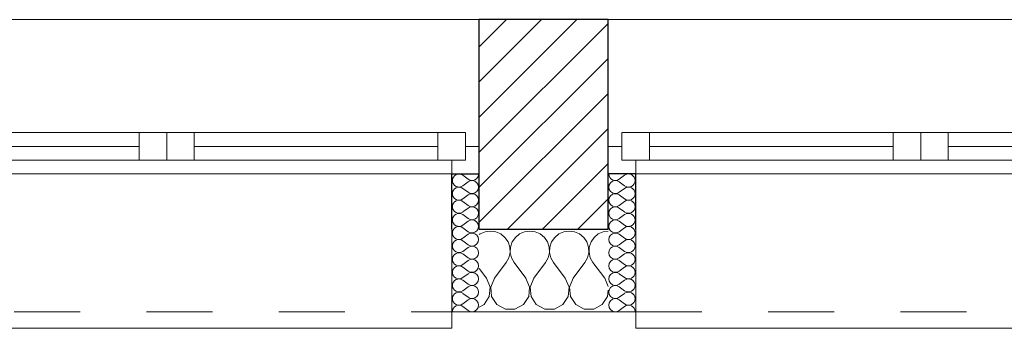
# Model space of a CAD drawing. Header units: millimetres. Extents: x 27262 to 215252, y 16288 to 306312.
# Tile 4 of 76: x 120414 to 121753, y 171393 to 171813. Entities that reach past the tile are written whole.
import ezdxf

# ---------------------------------------------------------------- set-up
doc = ezdxf.new("R2010")
doc.units = ezdxf.units.MM
doc.linetypes.add('Przerywana', pattern=[240, 120, -120])
doc.layers.add('KR_INW', color=252, linetype='Continuous')
doc.layers.add('Okna ArchiCADa', color=252, linetype='Continuous')
for name, color, linetype, lineweight in [('KR_INW_Nr_pióra__101', 252, 'Continuous', 5), ('KR_INW_Nr_pióra__102', 252, 'Continuous', 5), ('KR_INW_Nr_pióra__27', 252, 'Continuous', 25), ('KR_INW_Nr_pióra__47', 252, 'Continuous', 15), ('Okna ArchiCADa_Nr_pióra__1', 252, 'Continuous', 13), ('Okna ArchiCADa_Nr_pióra__27', 252, 'Continuous', 25)]:
    doc.layers.add(name, color=color, linetype=linetype, lineweight=lineweight)

# ---------------------------------------------------------------- blocks, each defined once
blk = doc.blocks.new('*X189')
at = {"layer": 'KR_INW_Nr_pióra__102', "linetype": 'Continuous'}
for p, q in [((181695.5, 106996.2), (181694, 106995)), ((181704.5, 107000.2), (181695.5, 106996.2)), ((181714.3, 107001.6), (181704.5, 107000.2)), ((181724, 107000.2), (181714.3, 107001.6)), ((181733.1, 106996.2), (181724, 107000.2)), ((181740.6, 106989.9), (181733.1, 106996.2)), ((181746.2, 106981.8), (181740.6, 106989.9)), ((181759.4, 106989.9), (181753.8, 106981.8)), ((181766.9, 106996.2), (181759.4, 106989.9)), ((181776, 107000.2), (181766.9, 106996.2)), ((181785.7, 107001.6), (181776, 107000.2)), ((181795.5, 107000.2), (181785.7, 107001.6)), ((181804.5, 106996.2), (181795.5, 107000.2)), ((181812.1, 106989.9), (181804.5, 106996.2)), ((181817.7, 106981.8), (181812.1, 106989.9)), ((181830.8, 106989.9), (181825.2, 106981.8)), ((181838.4, 106996.2), (181830.8, 106989.9)), ((181847.4, 107000.2), (181838.4, 106996.2)), ((181857.1, 107001.6), (181847.4, 107000.2)), ((181866.9, 107000.2), (181857.1, 107001.6)), ((181875.9, 106996.2), (181866.9, 107000.2)), ((181883.5, 106989.9), (181875.9, 106996.2)), ((181889.1, 106981.8), (181883.5, 106989.9)), ((181902.2, 106989.9), (181896.6, 106981.8)), ((181909.8, 106996.2), (181902.2, 106989.9)), ((181918.8, 107000.2), (181909.8, 106996.2)), ((181927.6, 107001.4), (181918.8, 107000.2)), ((181749.4, 106972.5), (181746.2, 106981.8)), ((181749.9, 106962.6), (181749.4, 106972.5)), ((181750.6, 106972.5), (181750.1, 106962.6)), ((181753.8, 106981.8), (181750.6, 106972.5)), ((181820.8, 106972.5), (181817.7, 106981.8)), ((181821.3, 106962.6), (181820.8, 106972.5)), ((181822.1, 106972.5), (181821.6, 106962.6)), ((181825.2, 106981.8), (181822.1, 106972.5)), ((181892.2, 106972.5), (181889.1, 106981.8)), ((181892.7, 106962.6), (181892.2, 106972.5)), ((181893.5, 106972.5), (181893, 106962.6)), ((181896.6, 106981.8), (181893.5, 106972.5)), ((181742.9, 106944.4), (181747.6, 106953.1)), ((181747.6, 106953.1), (181749.9, 106962.6)), ((181750.1, 106962.6), (181752.4, 106953.1)), ((181752.4, 106953.1), (181757.1, 106944.4)), ((181814.3, 106944.4), (181819.1, 106953.1)), ((181819.1, 106953.1), (181821.3, 106962.6)), ((181821.6, 106962.6), (181823.8, 106953.1)), ((181823.8, 106953.1), (181828.6, 106944.4)), ((181885.7, 106944.4), (181890.5, 106953.1)), ((181890.5, 106953.1), (181892.7, 106962.6)), ((181893, 106962.6), (181895.2, 106953.1)), ((181895.2, 106953.1), (181900, 106944.4)), ((181707.1, 106915.9), (181694, 106933.4)), ((181721.4, 106915.9), (181742.9, 106944.4)), ((181778.6, 106915.9), (181757.1, 106944.4)), ((181792.9, 106915.9), (181814.3, 106944.4)), ((181850, 106915.9), (181828.6, 106944.4)), ((181864.3, 106915.9), (181885.7, 106944.4)), ((181921.4, 106915.9), (181900, 106944.4)), ((181713.9, 106899.8), (181707.1, 106915.9)), ((181721.4, 106915.9), (181714.7, 106899.8)), ((181785.3, 106899.8), (181778.6, 106915.9)), ((181792.9, 106915.9), (181786.1, 106899.8)), ((181856.7, 106899.8), (181850, 106915.9)), ((181864.3, 106915.9), (181857.6, 106899.8)), ((181927.6, 106901), (181921.4, 106915.9)), ((181712.2, 106882.5), (181713.9, 106899.8)), ((181714.7, 106899.8), (181716.3, 106882.5)), ((181783.7, 106882.5), (181785.3, 106899.8)), ((181786.1, 106899.8), (181787.8, 106882.5)), ((181855.1, 106882.5), (181856.7, 106899.8)), ((181857.6, 106899.8), (181859.2, 106882.5)), ((181702.6, 106868), (181712.2, 106882.5)), ((181716.3, 106882.5), (181726, 106868)), ((181774, 106868), (181783.7, 106882.5)), ((181787.8, 106882.5), (181797.4, 106868)), ((181845.5, 106868), (181855.1, 106882.5)), ((181859.2, 106882.5), (181868.8, 106868)), ((181916.9, 106868), (181926.5, 106882.5)), ((181926.5, 106882.5), (181927.6, 106894.4)), ((181694, 106863.4), (181702.6, 106868)), ((181726, 106868), (181741.3, 106859.8)), ((181758.7, 106859.8), (181774, 106868)), ((181797.4, 106868), (181812.7, 106859.8)), ((181830.1, 106859.8), (181845.5, 106868)), ((181868.8, 106868), (181884.2, 106859.8)), ((181901.6, 106859.8), (181916.9, 106868)), ((181741.3, 106859.8), (181758.7, 106859.8)), ((181812.7, 106859.8), (181830.1, 106859.8)), ((181884.2, 106859.8), (181901.6, 106859.8))]:
    blk.add_line(p, q, dxfattribs=at)
blk = doc.blocks.new('*X211')
at = {"layer": 'KR_INW_Nr_pióra__102', "linetype": 'Continuous'}
for p, q in [((181947.9, 107095.6), (181957.4, 107102.8)), ((181947.9, 107090.9), (181957.4, 107083.7)), ((181947.9, 107071.8), (181957.4, 107079)), ((181947.9, 107067), (181957.4, 107059.9)), ((181947.9, 107048), (181957.4, 107055.1)), ((181947.9, 107043.2), (181957.4, 107036.1)), ((181947.9, 107024.2), (181957.4, 107031.3)), ((181947.9, 107019.4), (181957.4, 107012.3)), ((181947.9, 107000.4), (181957.4, 107007.5)), ((181947.9, 106995.6), (181957.4, 106988.5)), ((181947.9, 106976.6), (181957.4, 106983.7)), ((181947.9, 106971.8), (181957.4, 106964.7)), ((181947.9, 106952.8), (181957.4, 106959.9)), ((181947.9, 106948), (181957.4, 106940.9)), ((181947.9, 106929), (181957.4, 106936.1)), ((181947.9, 106924.2), (181957.4, 106917)), ((181947.9, 106905.1), (181957.4, 106912.3)), ((181947.9, 106900.4), (181957.4, 106893.2)), ((181947.9, 106881.3), (181957.4, 106888.5)), ((181947.9, 106876.6), (181957.4, 106869.4)), ((181947.9, 106857.5), (181957.4, 106864.7))]:
    blk.add_line(p, q, dxfattribs=at)
for centre, start, end in [((181940.7, 107105.1), 180, 306.8699), ((181964.6, 107093.2), 0, 126.8699), ((181940.7, 107081.3), 53.1301, 306.8699), ((181964.6, 107093.2), 233.1301, 0), ((181964.6, 107069.4), 0, 126.8699), ((181940.7, 107057.5), 53.1301, 306.8699), ((181964.6, 107069.4), 233.1301, 0), ((181940.7, 107033.7), 53.1301, 306.8699), ((181964.6, 107045.6), 0, 126.8699), ((181964.6, 107045.6), 233.1301, 0), ((181964.6, 107021.8), 0, 126.8699), ((181940.7, 107009.9), 53.1301, 306.8699), ((181964.6, 107021.8), 233.1301, 0), ((181964.6, 106998), 0, 126.8699), ((181940.7, 106986.1), 53.1301, 306.8699), ((181964.6, 106998), 233.1301, 0), ((181940.7, 106962.3), 53.1301, 306.8699), ((181964.6, 106974.2), 0, 126.8699), ((181964.6, 106974.2), 233.1301, 0), ((181964.6, 106950.4), 0, 126.8699), ((181940.7, 106938.5), 53.1301, 306.8699), ((181964.6, 106950.4), 233.1301, 0), ((181964.6, 106926.6), 0, 126.8699), ((181940.7, 106914.7), 53.1301, 306.8699), ((181964.6, 106926.6), 233.1301, 0), ((181940.7, 106890.9), 53.1301, 306.8699), ((181964.6, 106902.8), 0, 126.8699), ((181964.6, 106902.8), 233.1301, 0), ((181964.6, 106879), 0, 126.8699), ((181940.7, 106867), 53.1301, 306.8699), ((181964.6, 106879), 233.1301, 0), ((181964.6, 106855.1), 0, 126.8699)]:
    blk.add_arc(centre, 11.9, start, end, dxfattribs=at)
blk = doc.blocks.new('*X214')
at = {"layer": 'KR_INW_Nr_pióra__102', "linetype": 'Continuous'}
for p, q in [((181673.7, 107095.6), (181664.2, 107102.8)), ((181673.7, 107090.9), (181664.2, 107083.7)), ((181673.7, 107071.8), (181664.2, 107079)), ((181673.7, 107067), (181664.2, 107059.9)), ((181673.7, 107048), (181664.2, 107055.1)), ((181673.7, 107043.2), (181664.2, 107036.1)), ((181673.7, 107024.2), (181664.2, 107031.3)), ((181673.7, 107019.4), (181664.2, 107012.3)), ((181673.7, 107000.4), (181664.2, 107007.5)), ((181673.7, 106995.6), (181664.2, 106988.5)), ((181673.7, 106976.6), (181664.2, 106983.7)), ((181673.7, 106971.8), (181664.2, 106964.7)), ((181673.7, 106952.8), (181664.2, 106959.9)), ((181673.7, 106948), (181664.2, 106940.9)), ((181673.7, 106929), (181664.2, 106936.1)), ((181673.7, 106924.2), (181664.2, 106917)), ((181673.7, 106905.1), (181664.2, 106912.3)), ((181673.7, 106900.4), (181664.2, 106893.2)), ((181673.7, 106881.3), (181664.2, 106888.5)), ((181673.7, 106876.6), (181664.2, 106869.4)), ((181673.7, 106857.5), (181664.2, 106864.7))]:
    blk.add_line(p, q, dxfattribs=at)
for centre, start, end in [((181657.1, 107093.2), 53.1301, 180), ((181680.9, 107105.1), 233.1301, 0), ((181657.1, 107093.2), 180, 306.8699), ((181657.1, 107069.4), 53.1301, 180), ((181680.9, 107081.3), 233.1301, 126.8699), ((181657.1, 107069.4), 180, 306.8699), ((181680.9, 107057.5), 233.1301, 126.8699), ((181657.1, 107045.6), 53.1301, 180), ((181657.1, 107045.6), 180, 306.8699), ((181680.9, 107033.7), 233.1301, 126.8699), ((181657.1, 107021.8), 53.1301, 180), ((181657.1, 107021.8), 180, 306.8699), ((181657.1, 106998), 53.1301, 180), ((181680.9, 107009.9), 233.1301, 126.8699), ((181657.1, 106998), 180, 306.8699), ((181680.9, 106986.1), 233.1301, 126.8699), ((181657.1, 106974.2), 53.1301, 180), ((181657.1, 106974.2), 180, 306.8699), ((181680.9, 106962.3), 233.1301, 126.8699), ((181657.1, 106950.4), 53.1301, 180), ((181657.1, 106950.4), 180, 306.8699), ((181657.1, 106926.6), 53.1301, 180), ((181680.9, 106938.5), 233.1301, 126.8699), ((181657.1, 106926.6), 180, 306.8699), ((181680.9, 106914.7), 233.1301, 126.8699), ((181657.1, 106902.8), 53.1301, 180), ((181657.1, 106902.8), 180, 306.8699), ((181680.9, 106890.9), 233.1301, 126.8699), ((181657.1, 106879), 53.1301, 180), ((181657.1, 106879), 180, 306.8699), ((181657.1, 106855.1), 53.1301, 180), ((181680.9, 106867), 233.1301, 126.8699)]:
    blk.add_arc(centre, 11.9, start, end, dxfattribs=at)
blk = doc.blocks.new('Okno dwuskrzydłowe 19_6')
at = {"layer": 'Okna ArchiCADa_Nr_pióra__1', "linetype": 'Continuous'}
for p, q in [((-566.8, 230), (566.8, 230)), ((-541.8, 25), (-491.8, 25)), ((-541.8, -25), (-541.8, 25)), ((-491.8, 25), (-50, 25)), ((-491.8, 25), (-491.8, -25)), ((-491.8, 25), (-50, 25)), ((-50, -25), (-50, 25)), ((-50, 25), (0, 25)), ((0, 25), (0, -25)), ((0, 25), (50, 25)), ((0, -25), (0, 25)), ((50, 25), (491.8, 25)), ((50, 25), (50, -25)), ((50, 25), (491.8, 25)), ((491.8, -25), (491.8, 25)), ((491.8, 25), (541.8, 25)), ((541.8, 25), (541.8, -25)), ((-566.8, 0), (-541.8, 0)), ((-541.8, 0), (-541.8, -25)), ((-491.8, 0), (-50, 0)), ((50, 0), (491.8, 0)), ((541.8, -25), (541.8, 0)), ((541.8, 0), (566.8, 0)), ((-541.8, -25), (-516.8, -25)), ((-491.8, -25), (-541.8, -25)), ((-516.8, -25), (-516.8, -50)), ((-50, -25), (-491.8, -25)), ((0, -25), (-50, -25)), ((50, -25), (0, -25)), ((491.8, -25), (50, -25)), ((541.8, -25), (491.8, -25)), ((516.8, -50), (516.8, -25)), ((516.8, -25), (541.8, -25)), ((-516.8, -50), (-566.8, -50)), ((0, -50), (-516.8, -50)), ((516.8, -50), (0, -50)), ((566.8, -50), (516.8, -50)), ((-516.8, -300), (-516.8, -330)), ((516.8, -330), (516.8, -300)), ((-516.8, -330), (516.8, -330))]:
    blk.add_line(p, q, dxfattribs=at)
at = {"layer": 'Okna ArchiCADa_Nr_pióra__1', "linetype": 'Przerywana'}
blk.add_line((-516.8, -300), (516.8, -300), dxfattribs=at)
at = {"layer": 'Okna ArchiCADa_Nr_pióra__27', "linetype": 'Continuous'}
for p, q in [((-566.8, -50), (-566.8, 0)), ((566.8, -50), (566.8, 0)), ((-516.8, -50), (-566.8, -50)), ((516.8, -50), (566.8, -50))]:
    blk.add_line(p, q, dxfattribs=at)
blk = doc.blocks.new('Ściana_4', base_point=(179075.1, 106855.1))
at = {"layer": 'KR_INW_Nr_pióra__101', "linetype": 'Continuous'}
h = blk.add_hatch(dxfattribs=at)
h.set_pattern_fill('CEGŁA_LICÓWKA', color=256, style=0, pattern_type=2)
h.set_pattern_definition([(45, (0, 0), (-31.819804, 31.819804), [])])
h.paths.add_polyline_path([(181694, 107155.1), (181694, 107105.1), (181694, 107005.1), (181927.6, 107005.1), (181927.6, 107105.1), (181927.6, 107155.1), (181927.6, 107385.1), (181694, 107385.1)])
at = {"layer": 'KR_INW_Nr_pióra__27', "linetype": 'Continuous'}
for p, q in [((181694, 107155.1), (181694, 107385.1)), ((181927.6, 107155.1), (181927.6, 107385.1)), ((181694, 107105.1), (181694, 107155.1)), ((181927.6, 107105.1), (181927.6, 107155.1)), ((181644, 107005.1), (181644, 107105.1)), ((181644, 107105.1), (181694, 107105.1)), ((181694, 107005.1), (181694, 107105.1)), ((181927.6, 107005.1), (181927.6, 107105.1)), ((181977.6, 107105.1), (181927.6, 107105.1)), ((181977.6, 107005.1), (181977.6, 107105.1)), ((181694, 107005.1), (181927.6, 107005.1))]:
    blk.add_line(p, q, dxfattribs=at)
at = {"layer": 'KR_INW_Nr_pióra__27', "linetype": 'Continuous', "flags": 128}
blk.add_lwpolyline([(181927.6, 107385.1), (181694, 107385.1)], dxfattribs=at)
at = {"layer": 'KR_INW_Nr_pióra__47', "linetype": 'Continuous'}
for p, q in [((181694, 107105.1), (181644, 107105.1)), ((181644, 107105.1), (181644, 106855.1)), ((181927.6, 107105.1), (181977.6, 107105.1)), ((181977.6, 107105.1), (181977.6, 106855.1)), ((181644, 106855.1), (181644, 107005.1)), ((181977.6, 106855.1), (181977.6, 107005.1)), ((181694, 106855.1), (181644, 106855.1)), ((181927.6, 106855.1), (181977.6, 106855.1))]:
    blk.add_line(p, q, dxfattribs=at)
at = {"layer": 'KR_INW_Nr_pióra__47', "linetype": 'Continuous', "flags": 128}
blk.add_lwpolyline([(181694, 106855.1), (181927.6, 106855.1)], dxfattribs=at)
at = {"layer": 'KR_INW'}
for name in ['*X214', '*X211', '*X189']:
    blk.add_blockref(name, (0, 0), dxfattribs=at)
at = {"layer": 'Okna ArchiCADa', "color": 21, "linetype": 'Continuous', "lineweight": 13, "true_color": 0xff9955, "zscale": 1000}
for p in [(181127.2, 107155.1), (182494.4, 107155.1)]:
    blk.add_blockref('Okno dwuskrzydłowe 19_6', p, dxfattribs=at)

msp = doc.modelspace()

# ---------------------------------------------------------------- block references
at = {"layer": 'KR_INW', "xscale": 0.75, "yscale": 0.75, "zscale": 0.75}
msp.add_blockref('Ściana_4', (119074.8, 171415.2), dxfattribs=at)

doc.saveas('drawing.dxf')
